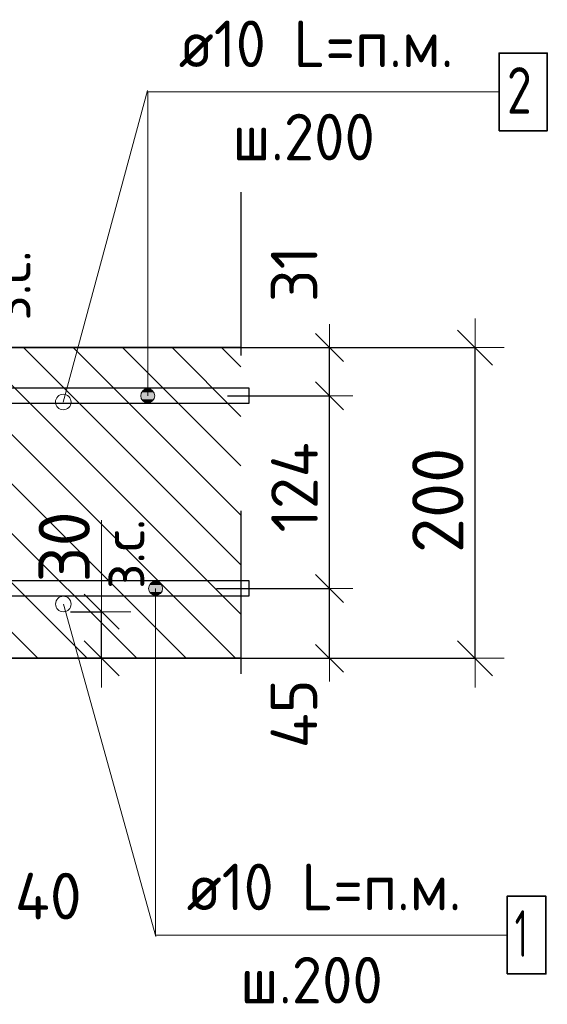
# Model space of a CAD drawing. Header units: metres. Extents: x -38 to 90, y -15 to 21.
# Tile 118 of 127: x 72.486 to 72.826, y 6.161 to 6.795. Entities that reach past the tile are written whole.
import ezdxf

# ---------------------------------------------------------------- set-up
doc = ezdxf.new("R2010")
doc.units = ezdxf.units.M
doc.header["$PDMODE"] = 65
doc.linetypes.add('______4', pattern=[0.135, 0.105, -0.03])
for name, color, linetype, lineweight in [('XR$4$Арм. стержнями верхней зоны', 180, 'Continuous', 35), ('XR$4$Арм. стержнями нижней зоны', 180, 'Continuous', 35), ('XR$4$Арм.стержн. Арматура края', 96, 'Continuous', 35), ('XR$4$ВК__отв в полу 1-2 эт', 220, 'Continuous', 25), ('XR$4$Размерная линия (1)', 7, 'Continuous', 13), ('XR$4$Размерная линия_ общее', 7, 'Continuous', 13)]:
    doc.layers.add(name, color=color, linetype=linetype, lineweight=lineweight)
doc.styles.add('ISOCPEUR', font='txt')
doc.dimstyles.new('DIMSTYLE_10', dxfattribs={"dimtxt": 0.033, "dimasz": 0.0375, "dimexe": 0, "dimexo": 0, "dimgap": 0.0165, "dimtad": 2, "dimdec": 0, "dimlfac": 1000, "dimrnd": 1, "dimzin": 12, "dimdsep": 46, "dimtxsty": 'ISOCPEUR', "dimblk1": 'ALL_ML_STRICH', "dimblk2": 'ALL_ML_STRICH', "dimsah": 1, "dimcen": 0, "dimclrd": 7, "dimclre": 256, "dimclrt": 7, "dimadec": 0, "dimazin": 0, "dimtfac": 1, "dimtdec": 0, "dimtix": 1, "dimtmove": 2, "dimatfit": 3, "dimfxl": 0, "dimtvp": 1.2, "dimtzin": 0, "dimlwd": 0, "dimlwe": -3, "dimarcsym": 0})
doc.dimstyles.new('DIMSTYLE_12', dxfattribs={"dimtxt": 0.03, "dimasz": 0.03, "dimexe": 0, "dimexo": 0, "dimgap": 0.015, "dimtad": 2, "dimdec": 0, "dimlfac": 1000, "dimrnd": 1, "dimzin": 12, "dimdsep": 46, "dimtxsty": 'ISOCPEUR', "dimblk1": 'ALL_ML_STRICH', "dimblk2": 'ALL_ML_STRICH', "dimsah": 1, "dimcen": 0, "dimclrd": 7, "dimclre": 256, "dimclrt": 7, "dimadec": 0, "dimazin": 0, "dimtfac": 1, "dimtdec": 0, "dimtix": 1, "dimtmove": 2, "dimatfit": 3, "dimfxl": 0, "dimtzin": 0, "dimlwd": 0, "dimlwe": -3, "dimarcsym": 0})
doc.dimstyles.new('DIMSTYLE_14', dxfattribs={"dimtxt": 0.03, "dimasz": 0.03, "dimexe": 0, "dimexo": 0, "dimgap": 0.015, "dimtad": 2, "dimdec": 0, "dimlfac": 1000, "dimrnd": 1, "dimzin": 12, "dimdsep": 46, "dimtxsty": 'ISOCPEUR', "dimblk1": 'ALL_ML_STRICH', "dimblk2": 'ALL_ML_STRICH', "dimsah": 1, "dimcen": 0, "dimclrd": 7, "dimclre": 256, "dimclrt": 7, "dimadec": 0, "dimazin": 0, "dimtfac": 1, "dimtdec": 0, "dimtix": 1, "dimtmove": 2, "dimatfit": 3, "dimfxl": 0, "dimtvp": 1.2, "dimtzin": 0, "dimlwd": 0, "dimlwe": -3, "dimarcsym": 0})
doc.dimstyles.new('DIMSTYLE_8', dxfattribs={"dimtxt": 0.033, "dimasz": 0.0375, "dimexe": 0, "dimexo": 0, "dimgap": 0.0165, "dimtad": 2, "dimdec": 0, "dimlfac": 1000, "dimrnd": 1, "dimzin": 12, "dimdsep": 46, "dimtxsty": 'ISOCPEUR', "dimblk1": 'ALL_ML_STRICH', "dimblk2": 'ALL_ML_STRICH', "dimsah": 1, "dimcen": 0, "dimclrd": 7, "dimclre": 256, "dimclrt": 7, "dimadec": 0, "dimazin": 0, "dimtfac": 1, "dimtdec": 0, "dimtix": 1, "dimtmove": 2, "dimatfit": 3, "dimfxl": 0, "dimtzin": 0, "dimlwd": 0, "dimlwe": -3, "dimarcsym": 0})

# ---------------------------------------------------------------- blocks, each defined once
blk = doc.blocks.new('ALL_ML_STRICH')
at = {"color": 0, "linetype": 'ByBlock', "lineweight": -2}
for p, q in [((0, -0.5), (0, 0.5)), ((-0.3, -0.3), (0.3, 0.3)), ((-1, 0), (0.5, 0))]:
    blk.add_line(p, q, dxfattribs=at)
blk = doc.blocks.new('*D96')
at = {"layer": 'DEFPOINTS', "color": 7, "linetype": 'Continuous', "lineweight": 13, "transparency": 33554687}
for p in [(72.42436, 6.32345), (72.46432, 6.28345), (72.42436, 6.20821)]:
    blk.add_point(p, dxfattribs=at)
at = {"layer": 'XR$4$Размерная линия (1)', "color": 9, "linetype": 'Continuous', "lineweight": -2, "true_color": 0xc7c7c7, "transparency": 33554687}
for p, q in [((72.42436, 6.30345), (72.42436, 6.20821)), ((72.46432, 6.26345), (72.46432, 6.20821))]:
    blk.add_line(p, q, dxfattribs=at)
at = {"layer": 'XR$4$Размерная линия (1)', "color": 7, "linetype": 'Continuous', "lineweight": -2, "transparency": 33554687}
blk.add_line((72.42436, 6.20821), (72.46432, 6.20821), dxfattribs=at)
at = {"layer": 'XR$4$Размерная линия (1)', "color": 7, "linetype": 'Continuous', "lineweight": 13, "transparency": 33554687, "xscale": 0.03, "yscale": 0.03, "zscale": 0.03, "rotation": 180}
blk.add_blockref('ALL_ML_STRICH', (72.42436, 6.20821), dxfattribs=at)
at = {"layer": 'XR$4$Размерная линия (1)', "color": 7, "linetype": 'Continuous', "lineweight": 13, "transparency": 33554687, "xscale": 0.03, "yscale": 0.03, "zscale": 0.03}
blk.add_blockref('ALL_ML_STRICH', (72.46432, 6.20821), dxfattribs=at)
at = {"layer": 'XR$4$Размерная линия (1)', "color": 7, "linetype": 'Continuous', "lineweight": 13, "transparency": 33554687, "insert": (72.50466, 6.23041), "char_height": 0.03, "width": 0.06, "attachment_point": 5, "style": 'ISOCPEUR'}
blk.add_mtext('\\A1;{40}', dxfattribs=at)
blk = doc.blocks.new('*D119')
at = {"layer": 'DEFPOINTS', "color": 7, "linetype": 'Continuous', "lineweight": 13, "transparency": 33554687}
for p in [(72.60766, 6.58345), (72.60766, 6.38345), (72.7792, 6.38345)]:
    blk.add_point(p, dxfattribs=at)
at = {"layer": 'XR$4$Размерная линия_ общее', "color": 253, "linetype": 'Continuous', "lineweight": -2, "true_color": 0xa0a0a0, "transparency": 33554687}
for p, q in [((72.62766, 6.58345), (72.7792, 6.58345)), ((72.62766, 6.38345), (72.7792, 6.38345))]:
    blk.add_line(p, q, dxfattribs=at)
at = {"layer": 'XR$4$Размерная линия_ общее', "color": 7, "linetype": 'Continuous', "lineweight": -2, "transparency": 33554687}
blk.add_line((72.7792, 6.38345), (72.7792, 6.58345), dxfattribs=at)
at = {"layer": 'XR$4$Размерная линия_ общее', "color": 7, "linetype": 'Continuous', "lineweight": 13, "transparency": 33554687, "xscale": 0.0375, "yscale": 0.0375, "zscale": 0.0375}
for p, rotation in [((72.7792, 6.58345), 90), ((72.7792, 6.38345), 270)]:
    blk.add_blockref('ALL_ML_STRICH', p, dxfattribs=dict(at, rotation=rotation))
at = {"layer": 'XR$4$Размерная линия_ общее', "color": 7, "linetype": 'Continuous', "lineweight": 13, "transparency": 33554687, "insert": (72.7552, 6.4851), "char_height": 0.033, "width": 0.099, "attachment_point": 5, "rotation": 90, "style": 'ISOCPEUR'}
blk.add_mtext('\\A1;{200}', dxfattribs=at)
blk = doc.blocks.new('*D176')
at = {"layer": 'DEFPOINTS', "color": 7, "linetype": 'Continuous', "lineweight": 13, "transparency": 33554687}
for p in [(72.59287, 6.42845), (72.60572, 6.38345), (72.68553, 6.38345)]:
    blk.add_point(p, dxfattribs=at)
at = {"layer": 'XR$4$Размерная линия (1)', "color": 9, "linetype": 'Continuous', "lineweight": -2, "true_color": 0xc7c7c7, "transparency": 33554687}
for p, q in [((72.61287, 6.42845), (72.68553, 6.42845)), ((72.62572, 6.38345), (72.68553, 6.38345))]:
    blk.add_line(p, q, dxfattribs=at)
at = {"layer": 'XR$4$Размерная линия (1)', "color": 7, "linetype": 'Continuous', "lineweight": -2, "transparency": 33554687}
blk.add_line((72.68553, 6.38345), (72.68553, 6.42845), dxfattribs=at)
at = {"layer": 'XR$4$Размерная линия (1)', "color": 7, "linetype": 'Continuous', "lineweight": 13, "transparency": 33554687, "xscale": 0.03, "yscale": 0.03, "zscale": 0.03}
for p, rotation in [((72.68553, 6.42845), 90), ((72.68553, 6.38345), 270)]:
    blk.add_blockref('ALL_ML_STRICH', p, dxfattribs=dict(at, rotation=rotation))
at = {"layer": 'XR$4$Размерная линия (1)', "color": 7, "linetype": 'Continuous', "lineweight": 13, "transparency": 33554687, "insert": (72.66267, 6.34771), "char_height": 0.03, "width": 0.06, "attachment_point": 5, "rotation": 90, "style": 'ISOCPEUR'}
blk.add_mtext('\\A1;{45}', dxfattribs=at)
blk = doc.blocks.new('*D177')
at = {"layer": 'DEFPOINTS', "color": 7, "linetype": 'Continuous', "lineweight": 13, "transparency": 33554687}
for p in [(72.5999, 6.55245), (72.59287, 6.42845), (72.68553, 6.42845)]:
    blk.add_point(p, dxfattribs=at)
at = {"layer": 'XR$4$Размерная линия (1)', "color": 9, "linetype": 'Continuous', "lineweight": -2, "true_color": 0xc7c7c7, "transparency": 33554687}
for p, q in [((72.6199, 6.55245), (72.68553, 6.55245)), ((72.61287, 6.42845), (72.68553, 6.42845))]:
    blk.add_line(p, q, dxfattribs=at)
at = {"layer": 'XR$4$Размерная линия (1)', "color": 7, "linetype": 'Continuous', "lineweight": -2, "transparency": 33554687}
blk.add_line((72.68553, 6.42845), (72.68553, 6.55245), dxfattribs=at)
at = {"layer": 'XR$4$Размерная линия (1)', "color": 7, "linetype": 'Continuous', "lineweight": 13, "transparency": 33554687, "xscale": 0.03, "yscale": 0.03, "zscale": 0.03}
for p, rotation in [((72.68553, 6.55245), 90), ((72.68553, 6.42845), 270)]:
    blk.add_blockref('ALL_ML_STRICH', p, dxfattribs=dict(at, rotation=rotation))
at = {"layer": 'XR$4$Размерная линия (1)', "color": 7, "linetype": 'Continuous', "lineweight": 13, "transparency": 33554687, "insert": (72.66303, 6.49345), "char_height": 0.03, "width": 0.09, "attachment_point": 5, "rotation": 90, "style": 'ISOCPEUR'}
blk.add_mtext('\\A1;{124}', dxfattribs=at)
blk = doc.blocks.new('*D178')
at = {"layer": 'DEFPOINTS', "color": 7, "linetype": 'Continuous', "lineweight": 13, "transparency": 33554687}
for p in [(72.58203, 6.58345), (72.5999, 6.55245), (72.68553, 6.55245)]:
    blk.add_point(p, dxfattribs=at)
at = {"layer": 'XR$4$Размерная линия (1)', "color": 9, "linetype": 'Continuous', "lineweight": -2, "true_color": 0xc7c7c7, "transparency": 33554687}
for p, q in [((72.60203, 6.58345), (72.68553, 6.58345)), ((72.6199, 6.55245), (72.68553, 6.55245))]:
    blk.add_line(p, q, dxfattribs=at)
at = {"layer": 'XR$4$Размерная линия (1)', "color": 7, "linetype": 'Continuous', "lineweight": -2, "transparency": 33554687}
blk.add_line((72.68553, 6.55245), (72.68553, 6.58345), dxfattribs=at)
at = {"layer": 'XR$4$Размерная линия (1)', "color": 7, "linetype": 'Continuous', "lineweight": 13, "transparency": 33554687, "xscale": 0.03, "yscale": 0.03, "zscale": 0.03}
for p, rotation in [((72.68553, 6.58345), 90), ((72.68553, 6.55245), 270)]:
    blk.add_blockref('ALL_ML_STRICH', p, dxfattribs=dict(at, rotation=rotation))
at = {"layer": 'XR$4$Размерная линия (1)', "color": 7, "linetype": 'Continuous', "lineweight": 13, "transparency": 33554687, "insert": (72.66279, 6.63074), "char_height": 0.03, "width": 0.06, "attachment_point": 5, "rotation": 90, "style": 'ISOCPEUR'}
blk.add_mtext('\\A1;{31}', dxfattribs=at)
blk = doc.blocks.new('*D179')
at = {"layer": 'DEFPOINTS', "color": 7, "linetype": 'Continuous', "lineweight": 13, "transparency": 33554687}
for p in [(72.42673, 6.58345), (72.42673, 6.55745), (72.46671, 6.55745)]:
    blk.add_point(p, dxfattribs=at)
at = {"layer": 'XR$4$Размерная линия_ общее', "color": 253, "linetype": 'Continuous', "lineweight": -2, "true_color": 0xa0a0a0, "transparency": 33554687}
for p, q in [((72.44673, 6.58345), (72.46671, 6.58345)), ((72.44673, 6.55745), (72.46671, 6.55745))]:
    blk.add_line(p, q, dxfattribs=at)
at = {"layer": 'XR$4$Размерная линия_ общее', "color": 7, "linetype": 'Continuous', "lineweight": -2, "transparency": 33554687}
blk.add_line((72.46671, 6.55745), (72.46671, 6.58345), dxfattribs=at)
at = {"layer": 'XR$4$Размерная линия_ общее', "color": 7, "linetype": 'Continuous', "lineweight": 13, "transparency": 33554687, "xscale": 0.0375, "yscale": 0.0375, "zscale": 0.0375}
for p, rotation in [((72.46671, 6.58345), 90), ((72.46671, 6.55745), 270)]:
    blk.add_blockref('ALL_ML_STRICH', p, dxfattribs=dict(at, rotation=rotation))
at = {"layer": 'XR$4$Размерная линия_ общее', "color": 7, "linetype": 'Continuous', "lineweight": 13, "transparency": 33554687, "insert": (72.46625, 6.60081), "char_height": 0.027, "width": 0.00135, "attachment_point": 1, "rotation": 90, "line_spacing_factor": 0.60241, "style": 'ISOCPEUR'}
blk.add_mtext('з.с.', dxfattribs=at)
at = {"layer": 'XR$4$Размерная линия_ общее', "color": 7, "linetype": 'Continuous', "lineweight": 13, "transparency": 33554687, "insert": (72.44271, 6.62117), "char_height": 0.033, "width": 0.066, "attachment_point": 5, "rotation": 90, "style": 'ISOCPEUR'}
blk.add_mtext('\\A1;{26}', dxfattribs=at)
blk = doc.blocks.new('*D319')
at = {"layer": 'DEFPOINTS', "color": 7, "linetype": 'Continuous', "lineweight": 13, "transparency": 33554687}
for p in [(72.49895, 6.41345), (72.49895, 6.38345), (72.53893, 6.38345)]:
    blk.add_point(p, dxfattribs=at)
at = {"layer": 'XR$4$Размерная линия_ общее', "color": 253, "linetype": 'Continuous', "lineweight": -2, "true_color": 0xa0a0a0, "transparency": 33554687}
for p, q in [((72.51895, 6.41345), (72.53893, 6.41345)), ((72.51895, 6.38345), (72.53893, 6.38345))]:
    blk.add_line(p, q, dxfattribs=at)
at = {"layer": 'XR$4$Размерная линия_ общее', "color": 7, "linetype": 'Continuous', "lineweight": -2, "transparency": 33554687}
blk.add_line((72.53893, 6.38345), (72.53893, 6.41345), dxfattribs=at)
at = {"layer": 'XR$4$Размерная линия_ общее', "color": 7, "linetype": 'Continuous', "lineweight": 13, "transparency": 33554687, "xscale": 0.0375, "yscale": 0.0375, "zscale": 0.0375}
for p, rotation in [((72.53893, 6.41345), 90), ((72.53893, 6.38345), 270)]:
    blk.add_blockref('ALL_ML_STRICH', p, dxfattribs=dict(at, rotation=rotation))
at = {"layer": 'XR$4$Размерная линия_ общее', "color": 7, "linetype": 'Continuous', "lineweight": 13, "transparency": 33554687, "insert": (72.53948, 6.42811), "char_height": 0.027, "width": 0.00135, "attachment_point": 1, "rotation": 90, "line_spacing_factor": 0.60241, "style": 'ISOCPEUR'}
blk.add_mtext('з.с.', dxfattribs=at)
at = {"layer": 'XR$4$Размерная линия_ общее', "color": 7, "linetype": 'Continuous', "lineweight": 13, "transparency": 33554687, "insert": (72.51493, 6.45517), "char_height": 0.033, "width": 0.066, "attachment_point": 5, "rotation": 90, "style": 'ISOCPEUR'}
blk.add_mtext('\\A1;{30}', dxfattribs=at)

msp = doc.modelspace()

# ---------------------------------------------------------------- hatches: boundary and pattern name
at = {"linetype": 'Continuous', "lineweight": 13, "transparency": 33554687}
h = msp.add_hatch(dxfattribs=at)
h.set_pattern_fill('__________540', scale=0.015, style=0, pattern_type=2)
h.set_pattern_definition([(135, (0, 0), (-0.031819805, -0.031819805), [0.4, -0.05, 0, -0.05]), (135, (-0.01591, -0.01591), (-0.031819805, -0.031819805), [0.8, -0.1, 0.1, -0.1])])
h.paths.add_polyline_path([(72.21432, 6.58345), (72.21432, 6.38345), (72.62859, 6.38345), (72.62859, 6.58345)], flags=0)
at = {"layer": 'XR$4$Арм. стержнями верхней зоны', "linetype": 'Continuous', "lineweight": 13, "transparency": 33554687}
for points in [[(72.57248, 6.5547), (72.56474, 6.5547), (72.56411, 6.55245)], [(72.57248, 6.5547), (72.56411, 6.55245), (72.57311, 6.55245)], [(72.57086, 6.55632), (72.56636, 6.55632), (72.56474, 6.5547)], [(72.57086, 6.55632), (72.56474, 6.5547), (72.57248, 6.5547)], [(72.56636, 6.55632), (72.57086, 6.55632), (72.56861, 6.55695)], [(72.57311, 6.55245), (72.56411, 6.55245), (72.56474, 6.5502)], [(72.57311, 6.55245), (72.56474, 6.5502), (72.57248, 6.5502)], [(72.57248, 6.5502), (72.56474, 6.5502), (72.56636, 6.54858)], [(72.57248, 6.5502), (72.56636, 6.54858), (72.57086, 6.54858)], [(72.57086, 6.54858), (72.56636, 6.54858), (72.56861, 6.54795)]]:
    msp.add_hatch(color=7, dxfattribs=at).paths.add_polyline_path(points)
at = {"layer": 'XR$4$Арм. стержнями нижней зоны', "linetype": 'Continuous', "lineweight": 13, "transparency": 33554687}
for points in [[(72.57145, 6.43232), (72.57595, 6.43232), (72.5737, 6.43295)], [(72.5692, 6.42845), (72.5782, 6.42845), (72.57757, 6.4307)], [(72.5692, 6.42845), (72.57757, 6.4307), (72.56983, 6.4307)], [(72.56983, 6.4262), (72.5782, 6.42845), (72.5692, 6.42845)], [(72.56983, 6.4307), (72.57757, 6.4307), (72.57595, 6.43232)], [(72.56983, 6.4307), (72.57595, 6.43232), (72.57145, 6.43232)], [(72.56983, 6.4262), (72.57757, 6.4262), (72.5782, 6.42845)], [(72.57145, 6.42458), (72.57757, 6.4262), (72.56983, 6.4262)], [(72.57145, 6.42458), (72.57595, 6.42458), (72.57757, 6.4262)], [(72.57595, 6.42458), (72.57145, 6.42458), (72.5737, 6.42395)]]:
    msp.add_hatch(color=7, dxfattribs=at).paths.add_polyline_path(points)

# ---------------------------------------------------------------- linework, layer by layer
at = {"color": 7, "linetype": '______4', "lineweight": 25, "transparency": 33554687}
msp.add_line((72.62859, 6.68345), (72.62859, 6.28345), dxfattribs=at)
at = {"color": 7, "linetype": 'Continuous', "lineweight": 35, "transparency": 33554687}
for p, q in [((72.62859, 6.58345), (72.21432, 6.58345)), ((72.46432, 6.38345), (72.62859, 6.38345))]:
    msp.add_line(p, q, dxfattribs=at)
at = {"color": 7, "linetype": 'Continuous', "lineweight": 13, "transparency": 33554687}
msp.add_line((72.53893, 6.41345), (72.53893, 6.47245), dxfattribs=at)
for centre in [(72.51432, 6.5484), (72.51436, 6.4184)]:
    msp.add_circle(centre, 0.005, dxfattribs=at)
at = {"layer": 'XR$4$Арм. стержнями верхней зоны', "color": 7, "linetype": 'Continuous', "lineweight": 13, "transparency": 33554687}
for p, q in [((72.56861, 6.74797), (72.79461, 6.74797)), ((72.56861, 6.74797), (72.56861, 6.55245)), ((72.56861, 6.55695), (72.56861, 6.55695)), ((72.56411, 6.55245), (72.56411, 6.55245)), ((72.56861, 6.54795), (72.56861, 6.54795)), ((72.57311, 6.55245), (72.57311, 6.55245))]:
    msp.add_line(p, q, dxfattribs=at)
at = {"layer": 'XR$4$Арм. стержнями верхней зоны', "color": 7, "linetype": 'Continuous', "lineweight": 35, "transparency": 33554687}
msp.add_lwpolyline([(72.79461, 6.72297), (72.82561, 6.72297), (72.82561, 6.77297), (72.79461, 6.77297), (72.79461, 6.72297)], dxfattribs=at)
at = {"layer": 'XR$4$Арм. стержнями верхней зоны', "color": 4, "linetype": 'Continuous', "lineweight": 25, "transparency": 33554687}
msp.add_lwpolyline([(72.23932, 6.55745), (72.63359, 6.55745), (72.63359, 6.54745), (72.23932, 6.54745), (72.23932, 6.55745)], dxfattribs=at)
msp.add_lwpolyline([(72.23932, 6.55745), (72.63359, 6.55745), (72.63359, 6.54745), (72.23932, 6.54745), (72.23932, 6.55745)], dxfattribs=at)
at = {"layer": 'XR$4$Арм. стержнями верхней зоны', "color": 7, "linetype": 'Continuous', "lineweight": 13, "transparency": 33554687}
msp.add_circle((72.56861, 6.55245), 0.0045, dxfattribs=at)
at = {"layer": 'XR$4$Арм. стержнями нижней зоны', "color": 7, "linetype": 'Continuous', "lineweight": 13, "transparency": 33554687}
for p, q in [((72.5737, 6.43295), (72.5737, 6.43295)), ((72.5692, 6.42845), (72.5692, 6.42845)), ((72.5737, 6.20529), (72.5737, 6.42845)), ((72.5782, 6.42845), (72.5782, 6.42845)), ((72.5737, 6.42395), (72.5737, 6.42395)), ((72.5737, 6.20529), (72.7997, 6.20529))]:
    msp.add_line(p, q, dxfattribs=at)
at = {"layer": 'XR$4$Арм. стержнями нижней зоны', "color": 4, "linetype": 'Continuous', "lineweight": 25, "transparency": 33554687}
msp.add_lwpolyline([(72.23932, 6.43345), (72.63359, 6.43345), (72.63359, 6.42345), (72.23932, 6.42345), (72.23932, 6.43345)], dxfattribs=at)
msp.add_lwpolyline([(72.23932, 6.43345), (72.63359, 6.43345), (72.63359, 6.42345), (72.23932, 6.42345), (72.23932, 6.43345)], dxfattribs=at)
at = {"layer": 'XR$4$Арм. стержнями нижней зоны', "color": 7, "linetype": 'Continuous', "lineweight": 35, "transparency": 33554687}
msp.add_lwpolyline([(72.7997, 6.18029), (72.8247, 6.18029), (72.8247, 6.23029), (72.7997, 6.23029), (72.7997, 6.18029)], dxfattribs=at)
at = {"layer": 'XR$4$Арм. стержнями нижней зоны', "color": 7, "linetype": 'Continuous', "lineweight": 13, "transparency": 33554687}
msp.add_circle((72.5737, 6.42845), 0.0045, dxfattribs=at)
at = {"layer": 'XR$4$Арм.стержн. Арматура края', "color": 4, "linetype": 'Continuous', "lineweight": 25, "transparency": 33554687}
for points in [[(72.26789, 6.55745), (72.63359, 6.55745), (72.63359, 6.54745), (72.26858, 6.54745)], [(72.26789, 6.55745), (72.63359, 6.55745), (72.63359, 6.54745), (72.26858, 6.54745)], [(72.26858, 6.43345), (72.63359, 6.43345), (72.63359, 6.42345)], [(72.26858, 6.43345), (72.63359, 6.43345), (72.63359, 6.42345)], [(72.63359, 6.42345), (72.26789, 6.42345)], [(72.63359, 6.42345), (72.26789, 6.42345)]]:
    msp.add_lwpolyline(points, dxfattribs=at)
at = {"layer": 'XR$4$ВК__отв в полу 1-2 эт', "color": 7, "linetype": 'Continuous', "lineweight": 13, "transparency": 33554687}
for p, q in [((72.51432, 6.5484), (72.56858, 6.74899)), ((72.51436, 6.4184), (72.57382, 6.20447))]:
    msp.add_line(p, q, dxfattribs=at)

# ---------------------------------------------------------------- texts
at = {"layer": 'XR$4$Арм. стержнями верхней зоны', "color": 7, "linetype": 'Continuous', "lineweight": 25, "transparency": 33554687, "char_height": 0.03, "attachment_point": 7, "style": 'ISOCPEUR'}
for s, insert, width in [('\\W0.94;ø10 L=п.м.', (72.58861, 6.76397), 0.1999832), ('\\W0.78;2', (72.79961, 6.73397), 0.0326407), ('\\W0.95;ш.200 ', (72.62311, 6.70397), 0.1311997)]:
    msp.add_mtext(s, dxfattribs=dict(at, insert=insert, width=width))
at = {"layer": 'XR$4$Арм. стержнями нижней зоны', "color": 7, "linetype": 'Continuous', "lineweight": 25, "transparency": 33554687, "char_height": 0.03, "attachment_point": 7, "style": 'ISOCPEUR'}
for s, insert, width in [('\\W0.94;ø10 L=п.м.', (72.5937, 6.22129), 0.1999831), ('\\W0.56;1', (72.8047, 6.19129), 0.0233333), ('\\W0.95;ш.200 ', (72.6282, 6.16129), 0.1311996)]:
    msp.add_mtext(s, dxfattribs=dict(at, insert=insert, width=width))

# ---------------------------------------------------------------- dimensions: what is measured, and where the dimension line sits
at = {"layer": 'XR$4$Размерная линия (1)', "color": 7, "linetype": 'Continuous', "lineweight": 13, "transparency": 33554687}
for base, p1, p2, dimstyle, picture, middle in [((72.68553, 6.58345), (72.6199, 6.55245), (72.60203, 6.58345), 'DIMSTYLE_14', '*D178', (72.66279, 6.63074)), ((72.68553, 6.55245), (72.61287, 6.42845), (72.6199, 6.55245), 'DIMSTYLE_12', '*D177', (72.66303, 6.49345)), ((72.68553, 6.42845), (72.62572, 6.38345), (72.61287, 6.42845), 'DIMSTYLE_14', '*D176', (72.66267, 6.34771))]:
    dim = msp.add_linear_dim(base=base, p1=p1, p2=p2, angle=90, dimstyle=dimstyle, override={"dimpost": '<>', "dimclrd": 7, "dimclre": 9, "dimclrt": 7, "dimlwd": 0, "dimlwe": 65533}, dxfattribs=at)
    dim.commit()
    dim.dimension.update_dxf_attribs({"geometry": picture, "text_midpoint": middle, "dimtype": 160})
dim = msp.add_linear_dim(base=(72.46432, 6.20821), p1=(72.42436, 6.30345), p2=(72.46432, 6.26345), dimstyle='DIMSTYLE_14', override={"dimpost": '<>', "dimclrd": 7, "dimclre": 9, "dimclrt": 7, "dimlwd": 0, "dimlwe": 65533}, dxfattribs=at)
dim.commit()
dim.dimension.update_dxf_attribs({"geometry": '*D96', "text_midpoint": (72.50466, 6.23041), "dimtype": 160})
at = {"layer": 'XR$4$Размерная линия_ общее', "color": 7, "linetype": 'Continuous', "lineweight": 13, "transparency": 33554687}
for base, p1, p2, picture, middle in [((72.46671, 6.58345), (72.44673, 6.55745), (72.44673, 6.58345), '*D179', (72.44271, 6.62117)), ((72.53893, 6.41345), (72.51895, 6.38345), (72.51895, 6.41345), '*D319', (72.51493, 6.45517))]:
    dim = msp.add_linear_dim(base=base, p1=p1, p2=p2, angle=90, text='<>\\Xз.с.', dimstyle='DIMSTYLE_10', override={"dimpost": '<>', "dimclrd": 7, "dimclre": 253, "dimclrt": 7, "dimlwd": 0, "dimlwe": 65533}, dxfattribs=at)
    dim.commit()
    dim.dimension.update_dxf_attribs({"geometry": picture, "text_midpoint": middle, "dimtype": 160})
dim = msp.add_linear_dim(base=(72.7792, 6.58345), p1=(72.62766, 6.38345), p2=(72.62766, 6.58345), angle=90, dimstyle='DIMSTYLE_8', override={"dimpost": '<>', "dimclrd": 7, "dimclre": 253, "dimclrt": 7, "dimlwd": 0, "dimlwe": 65533}, dxfattribs=at)
dim.commit()
dim.dimension.update_dxf_attribs({"geometry": '*D119', "text_midpoint": (72.7552, 6.4851), "dimtype": 160})

doc.saveas('drawing.dxf')
